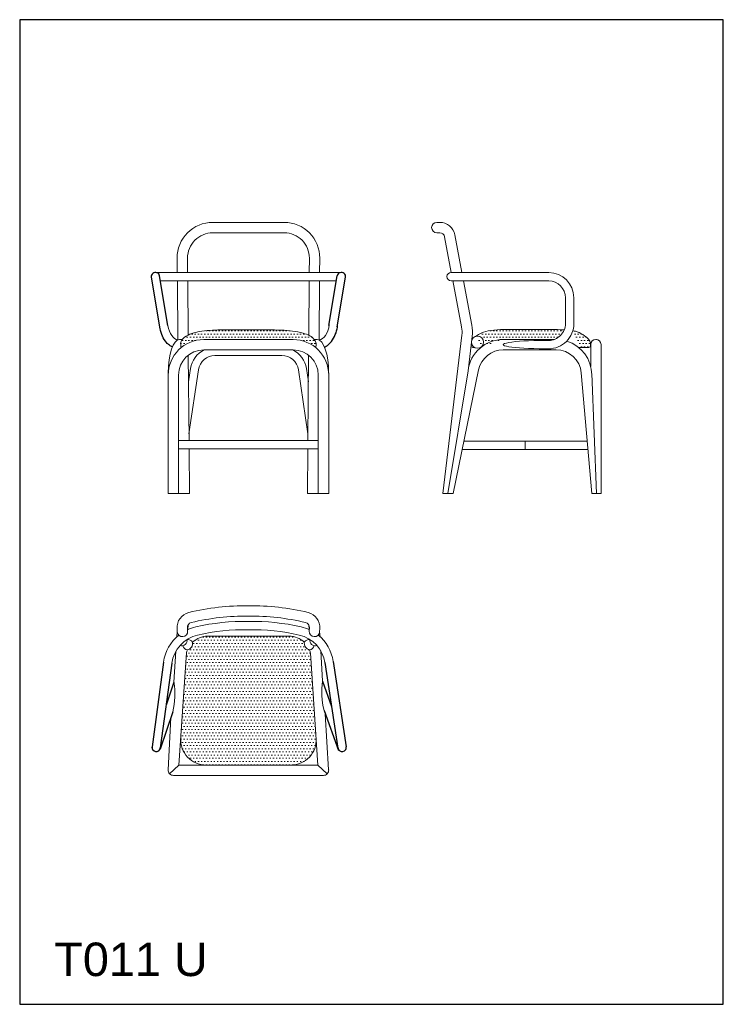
# Model space of a CAD drawing. Header units: millimetres. Extents: x 1996 to 2206, y 1581 to 1875.
import ezdxf

# ---------------------------------------------------------------- set-up
doc = ezdxf.new("R2010")
doc.units = ezdxf.units.MM
doc.layers.add('_LINEE2D NEW', color=174, linetype='Continuous')
doc.layers.add('DIB', color=7, linetype='Continuous')
doc.layers.add('Estructura', color=250, linetype='Continuous', lineweight=20)
doc.styles.get("Standard").update_dxf_attribs({"font": 'arial.ttf'})
pattern_1 = [(0, (1957.3432, 225.1459), (0.47625, 0.9525), [0, -0.9525])]

msp = doc.modelspace()

# ---------------------------------------------------------------- hatches: boundary and pattern name
at = {"layer": 'Estructura'}
h = msp.add_hatch(dxfattribs=at)
h.set_pattern_fill('DOTS', color=251, scale=0.6)
h.set_pattern_definition(pattern_1)
edge = h.paths.add_edge_path()
edge.add_spline(control_points=[(2082.65, 1781.18), (2082.13, 1781.44), (2079.52, 1782.34), (2073.9, 1782.83), (2065.97, 1782.75), (2058.1, 1782.85), (2051.41, 1782.64), (2047.95, 1781.87), (2046.66, 1781.21)], knot_values=[4.101099, 4.101099, 4.101099, 4.101099, 5.895924, 12.216988, 20.165885, 29.478678, 35.897555, 40.135013, 40.135013, 40.135013, 40.135013], degree=3, periodic=0)
edge.add_spline(control_points=[(2046.66, 1781.21), (2046.46, 1781.1), (2045.81, 1780.74), (2045.18, 1780.28), (2044.88, 1779.89)], knot_values=[40.135013, 40.135013, 40.135013, 40.135013, 40.786115, 42.275905, 42.275905, 42.275905, 42.275905], degree=3, periodic=0)
edge.add_spline(control_points=[(2044.88, 1779.89), (2044.75, 1779.72), (2044.48, 1779.25), (2044.45, 1778.68), (2044.43, 1778.33)], knot_values=[42.275905, 42.275905, 42.275905, 42.275905, 42.933808, 43.943279, 43.943279, 43.943279, 43.943279], degree=3, periodic=0)
edge.add_line((2044.43, 1778.33), (2044.43, 1778.05))
edge.add_arc((2044.93, 1778.05), 0.5, 180, 245.1468)
edge.add_arc((2051.31, 1769.29), 10.6, 90, 128.4687, ccw=False)
edge.add_line((2051.31, 1779.89), (2078, 1779.89))
edge.add_arc((2078, 1769.29), 10.6, 51.5313, 90, ccw=False)
edge.add_arc((2084.38, 1778.05), 0.5, 294.8532, 360)
edge.add_line((2084.88, 1778.05), (2084.88, 1778.33))
edge.add_spline(control_points=[(2084.88, 1778.33), (2084.88, 1778.47), (2084.78, 1779), (2084.56, 1779.51), (2084.32, 1779.85), (2084.29, 1779.89)], knot_values=[0, 0, 0, 0, 0.408656, 1.653433, 1.81509, 1.81509, 1.81509, 1.81509], degree=3, periodic=0)
edge.add_spline(control_points=[(2084.29, 1779.89), (2083.89, 1780.44), (2083.31, 1780.86), (2082.65, 1781.18)], knot_values=[1.81509, 1.81509, 1.81509, 1.81509, 4.101099, 4.101099, 4.101099, 4.101099], degree=3, periodic=0)
h = msp.add_hatch(dxfattribs=at)
h.set_pattern_fill('DOTS', color=251, scale=0.6)
h.set_pattern_definition(pattern_1)
edge = h.paths.add_edge_path()
edge.add_spline(control_points=[(2158.89, 1782.77), (2157.36, 1782.86), (2154.04, 1782.88), (2148.3, 1782.94), (2141.87, 1782.9), (2137.24, 1782.79), (2134.44, 1782.09), (2133, 1781.2), (2132.46, 1780.82)], knot_values=[10.888052, 10.888052, 10.888052, 10.888052, 14.379276, 22.008919, 29.325431, 33.392047, 36.516257, 38.527356, 38.527356, 38.527356, 38.527356], degree=3, periodic=0)
edge.add_arc((2133.02, 1779.09), 1.81, 0, 108.1124, ccw=False)
edge.add_arc((2133.02, 1779.08), 1.81, -51.5141, 0.3995, ccw=False)
edge.add_arc((2140.71, 1769.33), 10.6, 90.0013, 128.2397, ccw=False)
edge.add_line((2140.71, 1779.93), (2155.97, 1779.93))
edge.add_arc((2154.27, 1784.63), 5, 289.9484, 338.1378)
h = msp.add_hatch(dxfattribs=at)
h.set_pattern_fill('DOTS', color=251, scale=0.6)
h.set_pattern_definition(pattern_1)
edge = h.paths.add_edge_path()
edge.add_spline(control_points=[(2166.78, 1778.03), (2166.79, 1778.31), (2166.82, 1779.44), (2165.14, 1781.06), (2163.18, 1782.1), (2162.13, 1782.39), (2161.46, 1782.5)], knot_values=[0.493437, 0.493437, 0.493437, 0.493437, 1.35197, 4.371885, 7.045591, 8.166634, 8.166634, 8.166634, 8.166634], degree=3, periodic=0)
edge.add_arc((2154.27, 1784.63), 7.5, 316.2388, 343.4896, ccw=False)
edge.add_arc((2156.5, 1769.33), 10.6, 50.6769, 72.5575, ccw=False)
edge.add_line((2163.22, 1777.53), (2166.28, 1777.53))
edge.add_arc((2166.28, 1778.03), 0.5, 270, 360)
edge.add_line((2166.78, 1778.03), (2166.78, 1778.04))
h = msp.add_hatch(dxfattribs=at)
h.set_pattern_fill('DOTS', color=251, scale=0.6)
h.set_pattern_definition(pattern_1)
h.paths.add_polyline_path([(2052.49, 1691.32, 0.193913), (2047.99, 1689.5, -0.379271), (2046.45, 1687.2, 0.121504), (2046.03, 1684.12), (2044.46, 1660.84, 0.434101), (2051.94, 1652.84), (2077.36, 1652.84, 0.433857), (2084.85, 1660.85), (2083.16, 1686.21, 0.039929), (2082.86, 1687.2, -0.379271), (2081.32, 1689.5, 0.193913), (2076.81, 1691.32)])

# ---------------------------------------------------------------- linework, layer by layer
for p, q in [((2038.17, 1783.65), (2035.67, 1798.48)), ((2040.63, 1784.06), (2038.14, 1798.89)), ((2088.68, 1784.06), (2091.17, 1798.89)), ((2091.14, 1783.65), (2093.64, 1798.48)), ((2039.33, 1683.6), (2035.88, 1658.3)), ((2041.81, 1683.26), (2038.35, 1657.96)), ((2087.48, 1683.42), (2091.38, 1657.93)), ((2089.95, 1683.8), (2093.85, 1658.3)), ((2042.41, 1677.55), (2040.1, 1670.76)), ((2086.77, 1677.93), (2089.49, 1670.31)), ((2042.05, 1668.72), (2038.26, 1657.6)), ((2087.24, 1669.17), (2091.51, 1657.19))]:
    msp.add_line(p, q)
at = {"color": 30}
msp.add_lwpolyline([(1996.38, 1581.4), (2206.38, 1581.4), (2206.38, 1875.4), (1996.38, 1875.4)], close=True, dxfattribs=at)
for centre, start, end in [((2036.9, 1798.68), 9.5865, 189.5865), ((2092.4, 1798.68), 350.4135, 170.4135), ((2037.11, 1658.13), 172.2306, 352.2306), ((2092.62, 1658.11), 188.7041, 8.7041)]:
    msp.add_arc(centre, 1.25, start, end)
at = {"layer": 'DIB', "lineweight": 20, "ltscale": 2}
for centre, radius, start, end in [((2051.71, 1681.91), 12.5, 128.8586, 172.2306), ((2051.71, 1681.91), 10, 102.9102, 172.2306), ((2077.59, 1681.91), 10, 8.7041, 77.0898), ((2077.29, 1681.8), 12.82, 8.9539, 50.3523), ((2037.11, 1658.13), 1.25, 167.2049, 356.1371), ((2092.62, 1658.11), 1.25, 183.8629, 12.7951)]:
    msp.add_arc(centre, radius, start, end, dxfattribs=at)
at = {"layer": 'DIB', "lineweight": 20, "ltscale": 2, "extrusion": (0, 0, -1)}
msp.add_ellipse((2043.85, 1786), major_axis=(0.06, 6.25), ratio=0.539055, start_param=3.20541, end_param=4.391915, dxfattribs=at)
at = {"layer": 'DIB', "lineweight": 20, "ltscale": 2}
msp.add_ellipse((2085.57, 1786.01), major_axis=(0.05, 6.25), ratio=0.539055, start_param=3.20541, end_param=4.432856, dxfattribs=at)
at = {"layer": 'DIB', "ltscale": 2}
for points, knots in [([(2041.97, 1777.66), (2041.64, 1777.81), (2041.33, 1777.99), (2040.75, 1778.43), (2040.47, 1778.69), (2039.71, 1779.54), (2039.3, 1780.2), (2038.66, 1781.61), (2038.42, 1782.37), (2038.23, 1783.32), (2038.19, 1783.48), (2038.17, 1783.65)], [3.376808, 3.376808, 3.376808, 3.376808, 3.517846, 3.517846, 3.674064, 3.674064, 3.999285, 3.999285, 4.324505, 4.324505, 4.391915, 4.391915, 4.391915, 4.391915]), ([(2087.35, 1777.65), (2087.66, 1777.79), (2087.95, 1777.96), (2088.54, 1778.38), (2088.82, 1778.63), (2089.6, 1779.47), (2090.01, 1780.12), (2090.68, 1781.52), (2090.93, 1782.28), (2091.17, 1783.32), (2091.22, 1783.59), (2091.26, 1783.85)], [3.382767, 3.382767, 3.382767, 3.382767, 3.517882, 3.517882, 3.674118, 3.674118, 3.999355, 3.999355, 4.324592, 4.324592, 4.432856, 4.432856, 4.432856, 4.432856])]:
    msp.add_open_spline(points, degree=3, knots=knots, dxfattribs=at)
at = {"layer": 'Estructura', "color": 7, "lineweight": 20, "ltscale": 2}
for p, q in [((2075.75, 1814.88), (2053.56, 1814.88)), ((2121.73, 1814.88), (2120.87, 1814.88)), ((2075.33, 1811.78), (2053.98, 1811.78)), ((2120.87, 1811.78), (2121.73, 1811.78)), ((2128.35, 1799.93), (2126.25, 1811.13)), ((2125.2, 1799.93), (2123.2, 1810.55)), ((2043.41, 1799.93), (2043.38, 1804.19)), ((2046.51, 1799.93), (2046.48, 1804.22)), ((2082.8, 1799.93), (2082.83, 1804.22)), ((2085.9, 1799.93), (2085.93, 1804.19)), ((2064.65, 1799.93), (2036.88, 1799.93)), ((2064.65, 1799.93), (2092.61, 1799.92)), ((2154.27, 1799.93), (2125.14, 1799.93)), ((2090.93, 1797.43), (2038.38, 1797.43)), ((2043.57, 1779.77), (2043.43, 1797.43)), ((2046.66, 1781.21), (2046.53, 1797.43)), ((2082.65, 1781.18), (2082.78, 1797.43)), ((2085.74, 1779.77), (2085.88, 1797.43)), ((2154.27, 1797.43), (2125.14, 1797.43)), ((2128.26, 1783.64), (2125.65, 1797.54)), ((2131.31, 1784.21), (2128.82, 1797.43)), ((2159.27, 1784.63), (2159.27, 1792.43)), ((2161.77, 1784.63), (2161.77, 1792.43)), ((2051.31, 1779.89), (2078, 1779.89)), ((2085.19, 1779.89), (2084.27, 1779.89)), ((2085.19, 1779.89), (2084.53, 1779.89)), ((2122.64, 1733.88), (2128.34, 1781.2)), ((2130.19, 1770.6), (2131.42, 1780.83)), ((2155.97, 1779.93), (2140.71, 1779.93)), ((2153.01, 1779.63), (2154.26, 1779.63)), ((2168.5, 1779.93), (2168.35, 1779.93)), ((2051.31, 1776.79), (2078, 1776.79)), ((2156.5, 1776.83), (2140.71, 1776.83)), ((2153.01, 1777.13), (2154.26, 1777.13)), ((2166.28, 1777.53), (2163.22, 1777.53)), ((2166.8, 1778.38), (2166.8, 1771.84)), ((2169.9, 1778.38), (2169.9, 1733.88)), ((2046.91, 1749.79), (2046.71, 1775.21)), ((2054.67, 1775.13), (2074.64, 1775.13)), ((2082.39, 1749.79), (2082.6, 1775.21)), ((2040.71, 1769.93), (2040.71, 1733.88)), ((2046.77, 1767.3), (2047.35, 1771.22)), ((2046.9, 1751.76), (2049.73, 1770.87)), ((2082.41, 1751.76), (2079.58, 1770.87)), ((2082.54, 1767.3), (2081.96, 1771.22)), ((2088.6, 1769.93), (2088.6, 1733.88)), ((2124.21, 1733.88), (2130.19, 1770.6)), ((2125.79, 1733.88), (2133.36, 1770.84)), ((2167.11, 1733.88), (2163.98, 1769.98)), ((2043.81, 1769.29), (2043.81, 1733.88)), ((2085.5, 1769.29), (2085.5, 1733.88)), ((2168.51, 1733.88), (2167.1, 1769.75)), ((2085.5, 1749.79), (2043.81, 1749.79)), ((2165.75, 1749.59), (2129.01, 1749.59)), ((2085.5, 1747.29), (2043.81, 1747.29)), ((2047.04, 1733.88), (2046.93, 1747.29)), ((2082.27, 1733.88), (2082.37, 1747.29)), ((2165.96, 1747.09), (2128.5, 1747.09)), ((2043.35, 1693.61), (2043.41, 1692.64)), ((2046.44, 1693.82), (2046.51, 1692.85)), ((2046.64, 1694.67), (2046.55, 1693.29)), ((2082.66, 1694.67), (2082.76, 1693.29)), ((2082.87, 1693.82), (2082.8, 1692.85)), ((2085.96, 1693.61), (2085.89, 1692.64)), ((2043.41, 1692.74), (2043.3, 1691.15)), ((2076.82, 1691.32), (2052.49, 1691.32)), ((2085.9, 1692.74), (2086.01, 1691.15)), ((2046.35, 1690.35), (2046.34, 1690.21)), ((2082.96, 1690.35), (2082.96, 1690.21)), ((2043.02, 1686.85), (2042.41, 1677.55)), ((2046.19, 1686.39), (2043.92, 1652.84)), ((2083.16, 1686.21), (2085.39, 1652.84)), ((2086.25, 1686.91), (2086.77, 1677.93)), ((2041.48, 1667.04), (2040.72, 1651.39)), ((2087.59, 1668.18), (2088.59, 1651.39)), ((2043.92, 1652.84), (2041.13, 1650.23)), ((2085.39, 1652.84), (2043.92, 1652.84)), ((2085.39, 1652.84), (2088.18, 1650.23)), ((2087.05, 1649.74), (2042.26, 1649.74))]:
    msp.add_line(p, q, dxfattribs=at)
at = {"layer": 'Estructura', "color": 7}
for p, q in [((2044.11, 1779.89), (2044.91, 1779.89)), ((2044.43, 1778.33), (2044.43, 1778.05)), ((2084.88, 1778.33), (2084.88, 1778.05)), ((2132.09, 1777.53), (2131.63, 1777.53))]:
    msp.add_line(p, q, dxfattribs=at)
at = {"layer": 'Estructura', "color": 7, "lineweight": 20}
for p, q in [((2147.23, 1747.09), (2147.23, 1749.59)), ((2047.04, 1733.88), (2040.71, 1733.88)), ((2088.6, 1733.88), (2082.27, 1733.88)), ((2122.64, 1733.88), (2125.79, 1733.88)), ((2167.11, 1733.88), (2169.9, 1733.88))]:
    msp.add_line(p, q, dxfattribs=at)
msp.add_circle((2133.02, 1779.09), 1.81, dxfattribs=at)
at = {"layer": 'Estructura', "color": 7, "lineweight": 20, "ltscale": 2}
for centre, radius, start, end in [((2053.98, 1804.28), 10.6, 90, 180.4604), ((2075.33, 1804.28), 10.6, 359.5396, 90), ((2120.87, 1813.33), 1.55, 90, 270), ((2121.73, 1810.28), 4.6, 10.6485, 90), ((2053.98, 1804.28), 7.5, 90, 180.4604), ((2075.33, 1804.28), 7.5, 359.5396, 90), ((2121.73, 1810.28), 1.5, 10.6485, 90), ((2125.14, 1798.68), 1.25, 90, 270), ((2154.27, 1792.38), 7.5, 0, 90), ((2154.27, 1792.38), 5, 0, 90), ((2154.27, 1784.63), 5, 269.9409, 0), ((2154.27, 1784.63), 7.5, 269.9409, 0), ((2120.4, 1782.16), 8, 353.1352, 10.6485), ((2120.4, 1782.16), 11.1, 353.1352, 10.6485), ((2051.31, 1769.29), 10.6, 90, 180), ((2078, 1769.29), 10.6, 0, 90), ((2140.71, 1769.33), 10.6, 90, 173.1352), ((2156.5, 1769.33), 10.6, 0, 72.5575), ((2168.35, 1778.38), 1.55, 0, 180), ((2051.31, 1769.29), 7.5, 90, 180), ((2054.67, 1770.13), 7.4, 115.8651, 171.5794), ((2074.64, 1770.13), 7.4, 8.4206, 64.1349), ((2078, 1769.29), 7.5, 0, 90), ((2140.71, 1769.33), 7.5, 90, 168.4193), ((2156.5, 1769.33), 7.5, 4.4829, 90), ((2054.67, 1770.13), 5, 90, 171.5794), ((2074.64, 1770.13), 5, 8.4206, 90), ((2063.6, 1630.06), 70.35, 89.1406, 103.7793), ((2065.71, 1630.06), 70.35, 76.2207, 90.8594), ((2047.94, 1693.92), 4.6, 103.7793, 183.8629), ((2063.6, 1630.06), 67.25, 89.101, 103.7793), ((2065.71, 1630.06), 67.25, 76.2207, 90.899), ((2081.37, 1693.92), 4.6, 356.1371, 76.2207), ((2051.71, 1681.91), 12.5, 102.9102, 115.0041), ((2047.94, 1693.92), 1.5, 103.7793, 183.8629), ((2045.06, 1694.29), 1.55, 356.1371, 10.4705), ((2063.6, 1630.06), 65.69, 89.0797, 102.9102), ((2065.71, 1630.06), 65.69, 77.0898, 90.9203), ((2077.59, 1681.91), 12.5, 64.9959, 77.0898), ((2081.37, 1693.92), 1.5, 356.1371, 76.2207), ((2084.24, 1694.29), 1.55, 169.5295, 183.8629), ((2044.96, 1692.74), 1.55, 183.8629, 3.8629), ((2052.49, 1684.82), 6.5, 90, 133.8968), ((2063.6, 1630.06), 63.19, 89.0433, 102.9102), ((2065.71, 1630.06), 63.19, 77.0898, 90.9567), ((2076.81, 1684.82), 6.5, 46.1032, 90), ((2084.35, 1692.74), 1.55, 176.1371, 356.1371), ((2044.77, 1689.99), 1.55, 249.3225, 11.9984), ((2046.64, 1688.74), 1.55, 189.802, 262.7818), ((2046.64, 1688.74), 1.55, 29.6284, 102.6083), ((2045.92, 1689.22), 2.09, 284.6507, 7.7596), ((2083.39, 1689.22), 2.09, 172.2404, 255.3493), ((2082.67, 1688.74), 1.55, 77.3917, 150.3716), ((2082.67, 1688.74), 1.55, 277.2182, 350.198), ((2084.53, 1689.99), 1.55, 168.0016, 290.6775), ((2052.49, 1684.82), 6.5, 158.5175, 166.046), ((2076.81, 1684.82), 6.5, 12.3364, 21.4825), ((2020.24, 1674.05), 22.45, 346.2627, 8.9891), ((2108.72, 1674.72), 22.18, 171.6686, 194.4849), ((2051.94, 1660.34), 7.5, 176.1371, 270), ((2077.36, 1660.35), 7.51, 270.0279, 3.7806), ((2042.26, 1651.29), 1.55, 176.1371, 270), ((2087.05, 1651.29), 1.55, 270, 3.8629)]:
    msp.add_arc(centre, radius, start, end, dxfattribs=at)
at = {"layer": 'Estructura', "color": 7}
for centre, radius, start, end in [((2044.93, 1778.05), 0.5, 180, 245.1468), ((2084.38, 1778.05), 0.5, 294.8532, 360), ((2131.63, 1778.03), 0.5, 168.8863, 270), ((2134.18, 1777.53), 3.09, 159.7898, 168.8863), ((2166.28, 1778.03), 0.5, 270, 359.0491)]:
    msp.add_arc(centre, radius, start, end, dxfattribs=at)
at = {"layer": 'Estructura', "color": 7, "lineweight": 20, "ltscale": 2, "extrusion": (0, 0, -1)}
for centre, major_axis, ratio, end_param in [((2044.11, 1769.93), (0, 9.96), 0.341474, 6.283185), ((2153.01, 1778.38), (-12.3, 0), 0.101609, 7.853982)]:
    msp.add_ellipse(centre, major_axis=major_axis, ratio=ratio, start_param=4.712389, end_param=end_param, dxfattribs=at)
at = {"layer": 'Estructura', "color": 7, "lineweight": 20, "ltscale": 2}
msp.add_ellipse((2085.19, 1769.93), major_axis=(0, 9.96), ratio=0.341474, start_param=4.712389, end_param=6.283185, dxfattribs=at)
at = {"layer": 'Estructura', "color": 7}
for points, knots in [([(2084.88, 1778.33), (2084.88, 1778.47), (2084.78, 1779), (2084.07, 1780.66), (2080.38, 1782.27), (2073.9, 1782.83), (2065.97, 1782.75), (2058.1, 1782.85), (2051.19, 1782.63), (2046.84, 1781.61), (2044.51, 1779.76), (2044.45, 1778.68), (2044.43, 1778.33)], [0, 0, 0, 0, 0.408656, 1.653433, 5.895924, 12.216988, 20.165885, 29.478678, 35.897555, 40.786115, 42.933808, 43.943279, 43.943279, 43.943279, 43.943279]), ([(2158.89, 1782.77), (2157.36, 1782.86), (2154.04, 1782.88), (2148.3, 1782.94), (2141.87, 1782.9), (2137.24, 1782.79), (2134.44, 1782.09), (2133, 1781.2), (2132.46, 1780.82)], [10.888052, 10.888052, 10.888052, 10.888052, 14.379276, 22.008919, 29.325431, 33.392047, 36.516257, 38.527356, 38.527356, 38.527356, 38.527356]), ([(2166.78, 1778.03), (2166.79, 1778.31), (2166.82, 1779.44), (2165.14, 1781.06), (2163.17, 1782.1), (2162.12, 1782.39), (2161.44, 1782.51)], [0.493437, 0.493437, 0.493437, 0.493437, 1.35197, 4.371885, 7.045591, 8.173336, 8.173336, 8.173336, 8.173336])]:
    msp.add_open_spline(points, degree=3, knots=knots, dxfattribs=at)

# ---------------------------------------------------------------- texts
at = {"layer": '_LINEE2D NEW', "color": 3, "insert": (2006.7, 1599.83), "char_height": 10, "attachment_point": 1}
msp.add_mtext_dynamic_manual_height_columns('T011 U', width=1173.3206, gutter_width=12.5, heights=[0], dxfattribs=at)

doc.saveas('drawing.dxf')
